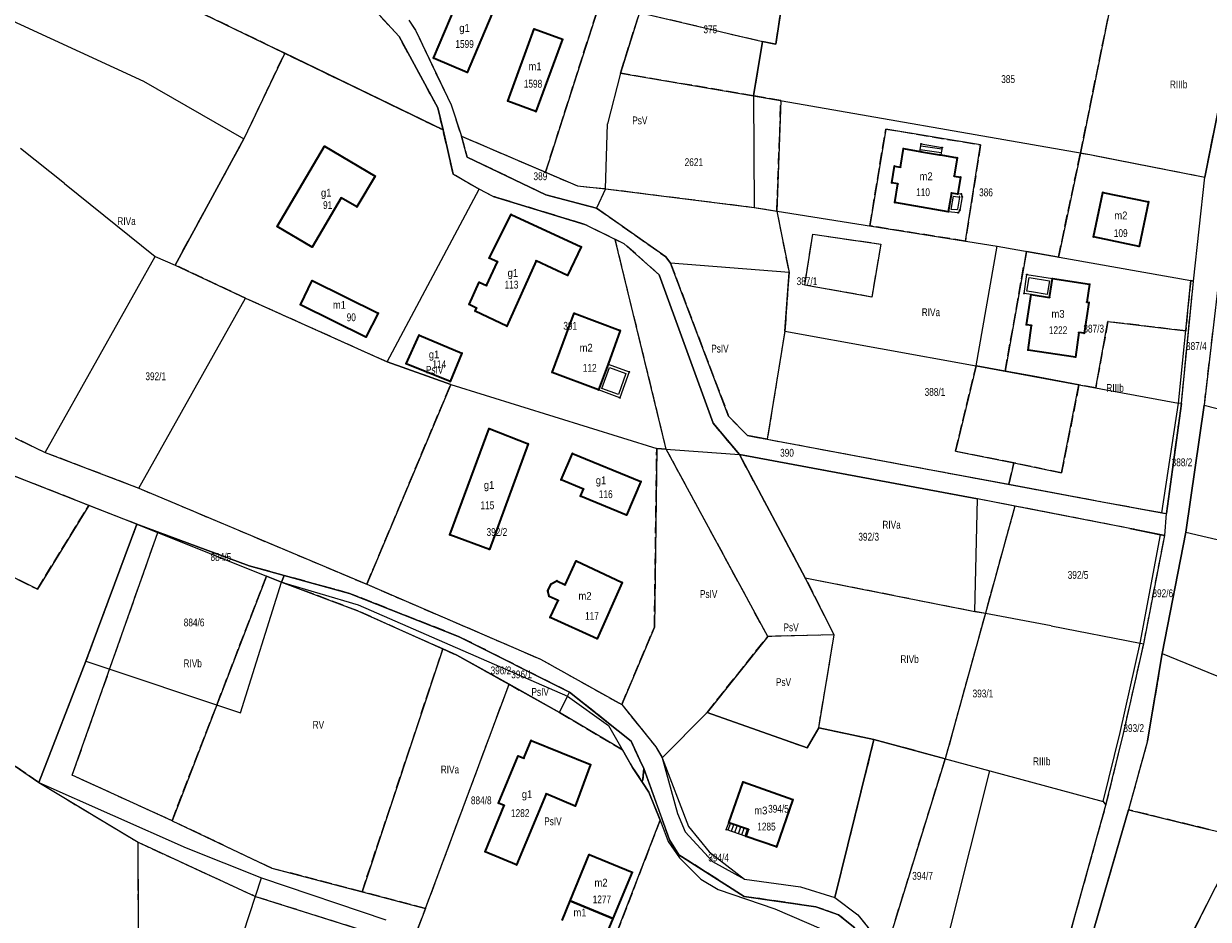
# Model space of a CAD drawing. Header units: metres. Extents: x 7496145 to 7500200, y 5498500 to 5502080.
# Tile 112 of 202: x 7497402 to 7497629, y 5500940 to 5501111. Entities that reach past the tile are written whole.
import ezdxf
from ezdxf.enums import TextEntityAlignment as Align

# ---------------------------------------------------------------- set-up
doc = ezdxf.new("R2010")
doc.units = ezdxf.units.M
doc.header["$MEASUREMENT"] = 0
for name, pattern in [('2.25_0.75', [3, 2.25, -0.75]), ('219-1000', [0]), ('egug-1000', [0])]:
    doc.linetypes.add(name, pattern=pattern)
doc.layers.get('0').update_dxf_attribs({"color": 2, "linetype": 'CONTINUOUS', "lineweight": 5})
for name, color, linetype in [('209-oznaczenie konturu klasyfikacyjnego', 7, 'CONTINUOUS'), ('211-numer działki ewidencyjnej', 7, 'CONTINUOUS'), ('217-kontur klasyfikacyjny', 7, 'CONTINUOUS'), ('218-kontur użytku gruntowego', 7, 'CONTINUOUS'), ('219-działka ewidencyjna', 7, 'CONTINUOUS'), ('312-budynek ewidencyjny', 7, 'CONTINUOUS'), ('312-oznaczenie budynku ewidencyjnego', 7, 'CONTINUOUS'), ('312-oznaczenie budynku ewidencyjnego-Atr117', 7, 'CONTINUOUS'), ('352-schody', 7, 'CONTINUOUS'), ('Punkt budynku', 7, 'CONTINUOUS'), ('taras', 7, 'CONTINUOUS')]:
    doc.layers.add(name, color=color, linetype=linetype)
doc.styles.get("Standard").update_dxf_attribs({"font": 'Working1250', "width": 0.75})

# ---------------------------------------------------------------- blocks, each defined once
blk = doc.blocks.new('PUNKTBUD')
at = {"color": 0}
blk.add_circle((0, 0), 0.09, dxfattribs=at)

msp = doc.modelspace()

# ---------------------------------------------------------------- linework, layer by layer
at = {"layer": '217-kontur klasyfikacyjny', "color": 3, "linetype": '2.25_0.75', "lineweight": 18, "flags": 128}
for points in [[(7497473.67, 5501109.02), (7497448.58, 5501136.37)], [(7497501.74, 5501083.01), (7497516.04, 5501127.68)], [(7497545.87, 5501107.56), (7497547.95, 5501121.13)], [(7497451.75, 5501105.82), (7497436.23, 5501113.33)], [(7497516.09, 5501101.99), (7497519.78, 5501113.65)], [(7497519.78, 5501113.65), (7497543.32, 5501108.08)], [(7497604.29, 5501086.68), (7497609.89, 5501114.09)], [(7497475.55, 5501112.16), (7497476.79, 5501110.27)], [(7497476.79, 5501110.27), (7497483.64, 5501095.93)], [(7497481.08, 5501095.36), (7497473.67, 5501109.02)], [(7497543.32, 5501108.08), (7497541.62, 5501097.66)], [(7497543.32, 5501108.08), (7497545.87, 5501107.56)], [(7497443.94, 5501089.39), (7497451.75, 5501105.82)], [(7497451.75, 5501105.82), (7497482.11, 5501091.12)], [(7497541.62, 5501097.66), (7497516.09, 5501101.99)], [(7497546.86, 5501096.74), (7497541.62, 5501097.66)], [(7497546.09, 5501075.56), (7497546.86, 5501096.74)], [(7497482.11, 5501091.12), (7497481.08, 5501095.36)], [(7497483.64, 5501095.93), (7497485.62, 5501089.93)], [(7497628.12, 5501082.08), (7497631.04, 5501096.45)], [(7497484.05, 5501082.6), (7497482.11, 5501091.12)], [(7497485.62, 5501089.93), (7497501.74, 5501083.01)], [(7497485.62, 5501089.93), (7497486.75, 5501085.91)], [(7497563.92, 5501072.72), (7497566.97, 5501091.28)], [(7497566.97, 5501091.28), (7497585.16, 5501088.25)], [(7497430.72, 5501065.21), (7497443.94, 5501089.39)], [(7497585.16, 5501088.25), (7497582.23, 5501069.79)], [(7497486.75, 5501085.91), (7497501.83, 5501078.69)], [(7497600.08, 5501066.73), (7497604.29, 5501086.68)], [(7497604.29, 5501086.68), (7497606.07, 5501086.37)], [(7497606.07, 5501086.37), (7497607.66, 5501086.06)], [(7497607.66, 5501086.06), (7497628.12, 5501082.08)], [(7497501.74, 5501083.01), (7497507.89, 5501080.37)], [(7497489.01, 5501079.73), (7497484.05, 5501082.6)], [(7497491.74, 5501078.36), (7497489.01, 5501079.73)], [(7497509.28, 5501072.99), (7497491.74, 5501078.36)], [(7497501.83, 5501078.69), (7497511.54, 5501076.13)], [(7497507.89, 5501080.37), (7497513.26, 5501079.84)], [(7497513.26, 5501079.84), (7497541.72, 5501076.26)], [(7497511.54, 5501076.13), (7497524.81, 5501066.8)], [(7497541.72, 5501076.26), (7497546.09, 5501075.56)], [(7497546.09, 5501075.56), (7497548.44, 5501063.75)], [(7497515.12, 5501070.11), (7497509.28, 5501072.99)], [(7497582.23, 5501069.79), (7497563.92, 5501072.72)], [(7497524.89, 5501029.91), (7497515.12, 5501070.11)], [(7497516.85, 5501069.26), (7497515.12, 5501070.11)], [(7497523.54, 5501063.35), (7497516.85, 5501069.26)], [(7497551.46, 5501061.37), (7497552.97, 5501071.11)], [(7497552.97, 5501071.11), (7497566.01, 5501069.22)], [(7497566.01, 5501069.22), (7497564.28, 5501059.06)], [(7497589.87, 5501044.85), (7497593.95, 5501067.82)], [(7497593.95, 5501067.82), (7497600.08, 5501066.73)], [(7497444.24, 5501058.82), (7497430.72, 5501065.21)], [(7497524.81, 5501066.8), (7497525.73, 5501065.54)], [(7497525.73, 5501065.54), (7497536.85, 5501036.19)], [(7497533.9, 5501034.85), (7497523.54, 5501063.35)], [(7497548.44, 5501063.75), (7497548.22, 5501060.77)], [(7497548.22, 5501060.77), (7497547.62, 5501052.5)], [(7497564.28, 5501059.06), (7497551.46, 5501061.37)], [(7497625.43, 5501062.21), (7497624.48, 5501052.58)], [(7497625.01, 5501052.52), (7497625.95, 5501062.12)], [(7497625.95, 5501062.12), (7497625.43, 5501062.21)], [(7497471.39, 5501046.62), (7497444.24, 5501058.82)], [(7497609.57, 5501054.35), (7497607.23, 5501041.64)], [(7497624.48, 5501052.58), (7497609.57, 5501054.35)], [(7497629.99, 5501055.38), (7497627.99, 5501038.35)], [(7497547.62, 5501052.5), (7497544.27, 5501031.8)], [(7497623.65, 5501038.62), (7497625.01, 5501052.52)], [(7497365.99, 5501048.39), (7497405.84, 5501029.28)], [(7497483.57, 5501042.3), (7497471.39, 5501046.62)], [(7497580.35, 5501029.49), (7497584.29, 5501045.88)], [(7497584.29, 5501045.88), (7497589.87, 5501044.85)], [(7497467.48, 5501003.98), (7497483.57, 5501042.3)], [(7497604.02, 5501042.24), (7497600.69, 5501025.33)], [(7497607.23, 5501041.64), (7497604.02, 5501042.24)], [(7497620.82, 5501017.54), (7497623.65, 5501038.62)], [(7497627.99, 5501038.35), (7497624.48, 5501013.96)], [(7497536.85, 5501036.19), (7497540.49, 5501032.5)], [(7497538.91, 5501028.86), (7497533.9, 5501034.85)], [(7497540.49, 5501032.5), (7497544.27, 5501031.8)], [(7497544.27, 5501031.8), (7497570.1, 5501026.97)], [(7497414.18, 5501019.12), (7497386.26, 5501030.11)], [(7497405.84, 5501029.28), (7497423.77, 5501022.42)], [(7497522.63, 5500995.77), (7497523.06, 5501030.04)], [(7497523.06, 5501030.04), (7497524.89, 5501029.91)], [(7497544.34, 5500993.97), (7497524.89, 5501029.91)], [(7497551.55, 5501005.24), (7497538.91, 5501028.86)], [(7497584.59, 5501020.34), (7497538.91, 5501028.86)], [(7497591.52, 5501027.27), (7497580.35, 5501029.49)], [(7497570.1, 5501026.97), (7497590.59, 5501023.15)], [(7497590.59, 5501023.15), (7497591.52, 5501027.27)], [(7497600.69, 5501025.33), (7497591.52, 5501027.27)], [(7497423.77, 5501022.42), (7497467.48, 5501003.98)], [(7497590.59, 5501023.15), (7497599.08, 5501021.57)], [(7497599.08, 5501021.57), (7497608.44, 5501019.82)], [(7497591.73, 5501018.98), (7497584.59, 5501020.34)], [(7497608.44, 5501019.82), (7497620.82, 5501017.54)], [(7497404.32, 5501003.05), (7497414.18, 5501019.12)], [(7497591.73, 5501018.98), (7497586.07, 5500998.43)], [(7497613.79, 5501014.7), (7497591.73, 5501018.98)], [(7497423.38, 5501015.5), (7497413.61, 5500989.21)], [(7497427.41, 5501013.89), (7497423.38, 5501015.5)], [(7497444.93, 5501007.52), (7497423.38, 5501015.5)], [(7497411.01, 5500967.35), (7497427.41, 5501013.89)], [(7497620.45, 5501013.32), (7497613.79, 5501014.7)], [(7497616.43, 5500992.53), (7497620.45, 5501013.32)], [(7497624.48, 5501013.96), (7497619.97, 5500990.74)], [(7497389.85, 5501010.22), (7497404.32, 5501003.05)], [(7497451.66, 5501005.67), (7497444.93, 5501007.52)], [(7497451.16, 5501004.41), (7497451.66, 5501005.67)], [(7497464.19, 5501002.23), (7497451.66, 5501005.67)], [(7497430.14, 5500958.63), (7497448.26, 5501005.57)], [(7497448.26, 5501005.57), (7497451.16, 5501004.41)], [(7497465.74, 5500998.89), (7497451.16, 5501004.41)], [(7497467.48, 5501003.98), (7497500.8, 5500989.62)], [(7497557.11, 5500994.31), (7497551.55, 5501005.24)], [(7497551.55, 5501005.24), (7497584.03, 5500998.79)], [(7497485.21, 5500993.93), (7497464.19, 5501002.23)], [(7497482.06, 5500991.59), (7497465.74, 5500998.89)], [(7497586.07, 5500998.43), (7497578.38, 5500970.5)], [(7497584.03, 5500998.79), (7497586.07, 5500998.43)], [(7497516.36, 5500980.91), (7497522.63, 5500995.77)], [(7497557.11, 5500994.31), (7497544.34, 5500993.97)], [(7497554.12, 5500976.46), (7497557.11, 5500994.31)], [(7497506.36, 5500983.31), (7497485.21, 5500993.93)], [(7497532.73, 5500979.41), (7497544.34, 5500993.97)], [(7497612.55, 5500975.35), (7497616.43, 5500992.53)], [(7497466.57, 5500945.01), (7497482.06, 5500991.59)], [(7497482.06, 5500991.59), (7497484.74, 5500990.39)], [(7497484.74, 5500990.39), (7497494.75, 5500984.8)], [(7497619.97, 5500990.74), (7497617.17, 5500973.96)], [(7497413.61, 5500989.21), (7497404.6, 5500965.97)], [(7497500.8, 5500989.62), (7497516.36, 5500980.91)], [(7497404.6, 5500965.97), (7497375.56, 5500985.97)], [(7497478.75, 5500941.82), (7497494.75, 5500984.8)], [(7497494.75, 5500984.8), (7497504.44, 5500979.4)], [(7497518.15, 5500973.91), (7497506.36, 5500983.31)], [(7497516.36, 5500980.91), (7497522.91, 5500972.82)], [(7497504.44, 5500979.4), (7497516.49, 5500972.24)], [(7497524.13, 5500970.7), (7497532.73, 5500979.41)], [(7497532.73, 5500979.41), (7497551.92, 5500972.62)], [(7497551.92, 5500972.62), (7497554.12, 5500976.46)], [(7497554.12, 5500976.46), (7497564.71, 5500974.22)], [(7497519.81, 5500970.27), (7497518.15, 5500973.91)], [(7497564.71, 5500974.22), (7497557.2, 5500943.94)], [(7497578.38, 5500970.5), (7497564.71, 5500974.22)], [(7497609.19, 5500961.62), (7497612.55, 5500975.35)], [(7497617.17, 5500973.96), (7497613.5, 5500960.72)], [(7497516.49, 5500972.24), (7497518.44, 5500968.86)], [(7497522.91, 5500972.82), (7497524.13, 5500970.7)], [(7497520.6, 5500968.64), (7497519.81, 5500970.27)], [(7497567.96, 5500936.81), (7497578.38, 5500970.5)], [(7497430.14, 5500958.63), (7497411.01, 5500967.35)], [(7497518.44, 5500968.86), (7497520.36, 5500965.96)], [(7497520.6, 5500968.64), (7497520.36, 5500965.96)], [(7497523.96, 5500959.33), (7497520.6, 5500968.64)], [(7497404.6, 5500965.97), (7497423.62, 5500954.51)], [(7497520.36, 5500965.96), (7497521.58, 5500964.12)], [(7497521.58, 5500964.12), (7497523.73, 5500958.74)], [(7497597.78, 5500920.78), (7497609.19, 5500961.62)], [(7497613.5, 5500960.72), (7497601.87, 5500920.62)], [(7497628.92, 5500956.97), (7497613.5, 5500960.72)], [(7497449.25, 5500949.54), (7497430.14, 5500958.63)], [(7497523.73, 5500958.74), (7497512.15, 5500928.75)], [(7497525.54, 5500954.95), (7497523.96, 5500959.33)], [(7497423.62, 5500954.51), (7497446.14, 5500944.13)], [(7497423.84, 5500912.29), (7497423.62, 5500954.51)], [(7497527.32, 5500952.08), (7497525.54, 5500954.95)], [(7497615.36, 5500916.72), (7497635.13, 5500955.46)], [(7497539.84, 5500944.13), (7497527.32, 5500952.08)], [(7497466.57, 5500945.01), (7497449.25, 5500949.54)], [(7497478.75, 5500941.82), (7497466.57, 5500945.01)], [(7497446.14, 5500944.13), (7497465.99, 5500937.87)], [(7497553.56, 5500942.15), (7497539.84, 5500944.13)], [(7497557.91, 5500940.62), (7497553.56, 5500942.15)], [(7497557.2, 5500943.94), (7497561.59, 5500940.6)], [(7497477.25, 5500938), (7497478.75, 5500941.82)], [(7497561.04, 5500938.12), (7497557.91, 5500940.62)], [(7497561.59, 5500940.6), (7497564.72, 5500936.69)]]:
    msp.add_lwpolyline(points, dxfattribs=at)
at = {"layer": '218-kontur użytku gruntowego', "color": 3, "linetype": 'egug-1000', "lineweight": 18, "flags": 128}
for points in [[(7497473.67, 5501109.02), (7497448.58, 5501136.37)], [(7497516.04, 5501127.68), (7497501.74, 5501083.01)], [(7497547.95, 5501121.13), (7497545.87, 5501107.56)], [(7497436.23, 5501113.33), (7497451.75, 5501105.82)], [(7497519.78, 5501113.65), (7497516.09, 5501101.99)], [(7497519.78, 5501113.65), (7497543.32, 5501108.08)], [(7497609.89, 5501114.09), (7497604.29, 5501086.68)], [(7497475.55, 5501112.16), (7497476.79, 5501110.27)], [(7497476.79, 5501110.27), (7497483.64, 5501095.93)], [(7497481.08, 5501095.36), (7497473.67, 5501109.02)], [(7497543.32, 5501108.08), (7497541.62, 5501097.66)], [(7497545.87, 5501107.56), (7497543.32, 5501108.08)], [(7497451.75, 5501105.82), (7497443.94, 5501089.39)], [(7497482.11, 5501091.12), (7497451.75, 5501105.82)], [(7497516.09, 5501101.99), (7497541.62, 5501097.66)], [(7497541.62, 5501097.66), (7497546.86, 5501096.74)], [(7497546.86, 5501096.74), (7497546.09, 5501075.56)], [(7497482.11, 5501091.12), (7497481.08, 5501095.36)], [(7497483.64, 5501095.93), (7497485.62, 5501089.93)], [(7497628.12, 5501082.08), (7497631.04, 5501096.45)], [(7497484.05, 5501082.6), (7497482.11, 5501091.12)], [(7497485.62, 5501089.93), (7497501.74, 5501083.01)], [(7497486.75, 5501085.91), (7497485.62, 5501089.93)], [(7497566.97, 5501091.28), (7497563.92, 5501072.72)], [(7497585.16, 5501088.25), (7497566.97, 5501091.28)], [(7497443.94, 5501089.39), (7497430.72, 5501065.21)], [(7497582.23, 5501069.79), (7497585.16, 5501088.25)], [(7497501.83, 5501078.69), (7497486.75, 5501085.91)], [(7497604.29, 5501086.68), (7497600.08, 5501066.73)], [(7497604.29, 5501086.68), (7497606.07, 5501086.37)], [(7497606.07, 5501086.37), (7497607.66, 5501086.06)], [(7497607.66, 5501086.06), (7497628.12, 5501082.08)], [(7497501.74, 5501083.01), (7497507.89, 5501080.37)], [(7497489.01, 5501079.73), (7497484.05, 5501082.6)], [(7497625.95, 5501062.12), (7497628.12, 5501082.08)], [(7497491.74, 5501078.36), (7497489.01, 5501079.73)], [(7497509.28, 5501072.99), (7497491.74, 5501078.36)], [(7497511.54, 5501076.13), (7497501.83, 5501078.69)], [(7497507.89, 5501080.37), (7497513.26, 5501079.84)], [(7497513.26, 5501079.84), (7497541.72, 5501076.26)], [(7497524.81, 5501066.8), (7497511.54, 5501076.13)], [(7497541.72, 5501076.26), (7497546.09, 5501075.56)], [(7497546.09, 5501075.56), (7497548.44, 5501063.75)], [(7497515.12, 5501070.11), (7497509.28, 5501072.99)], [(7497563.92, 5501072.72), (7497582.23, 5501069.79)], [(7497524.89, 5501029.91), (7497515.12, 5501070.11)], [(7497516.85, 5501069.26), (7497515.12, 5501070.11)], [(7497523.54, 5501063.35), (7497516.85, 5501069.26)], [(7497551.46, 5501061.37), (7497552.97, 5501071.11)], [(7497552.97, 5501071.11), (7497566.01, 5501069.22)], [(7497566.01, 5501069.22), (7497564.28, 5501059.06)], [(7497593.95, 5501067.82), (7497589.87, 5501044.85)], [(7497600.08, 5501066.73), (7497593.95, 5501067.82)], [(7497430.72, 5501065.21), (7497444.24, 5501058.82)], [(7497525.73, 5501065.54), (7497524.81, 5501066.8)], [(7497536.85, 5501036.19), (7497525.73, 5501065.54)], [(7497533.9, 5501034.85), (7497523.54, 5501063.35)], [(7497548.44, 5501063.75), (7497548.22, 5501060.77)], [(7497548.22, 5501060.77), (7497547.62, 5501052.5)], [(7497564.28, 5501059.06), (7497551.46, 5501061.37)], [(7497624.48, 5501052.58), (7497625.43, 5501062.21)], [(7497625.01, 5501052.52), (7497625.95, 5501062.12)], [(7497625.43, 5501062.21), (7497625.95, 5501062.12)], [(7497444.24, 5501058.82), (7497471.39, 5501046.62)], [(7497607.23, 5501041.64), (7497609.57, 5501054.35)], [(7497609.57, 5501054.35), (7497624.48, 5501052.58)], [(7497629.99, 5501055.38), (7497627.99, 5501038.35)], [(7497547.62, 5501052.5), (7497544.27, 5501031.8)], [(7497623.65, 5501038.62), (7497625.01, 5501052.52)], [(7497365.99, 5501048.39), (7497405.84, 5501029.28)], [(7497471.39, 5501046.62), (7497483.57, 5501042.3)], [(7497584.29, 5501045.88), (7497580.35, 5501029.49)], [(7497589.87, 5501044.85), (7497584.29, 5501045.88)], [(7497595.26, 5501043.86), (7497589.87, 5501044.85)], [(7497483.57, 5501042.3), (7497467.48, 5501003.98)], [(7497604.02, 5501042.24), (7497595.26, 5501043.86)], [(7497600.69, 5501025.33), (7497604.02, 5501042.24)], [(7497604.02, 5501042.24), (7497607.23, 5501041.64)], [(7497620.82, 5501017.54), (7497623.65, 5501038.62)], [(7497627.99, 5501038.35), (7497624.48, 5501013.96)], [(7497540.49, 5501032.5), (7497536.85, 5501036.19)], [(7497538.91, 5501028.86), (7497533.9, 5501034.85)], [(7497544.27, 5501031.8), (7497540.49, 5501032.5)], [(7497544.27, 5501031.8), (7497570.1, 5501026.97)], [(7497414.18, 5501019.12), (7497386.26, 5501030.11)], [(7497405.84, 5501029.28), (7497423.77, 5501022.42)], [(7497523.06, 5501030.04), (7497522.63, 5500995.77)], [(7497524.89, 5501029.91), (7497523.06, 5501030.04)], [(7497544.34, 5500993.97), (7497524.89, 5501029.91)], [(7497551.55, 5501005.24), (7497538.91, 5501028.86)], [(7497584.59, 5501020.34), (7497538.91, 5501028.86)], [(7497580.35, 5501029.49), (7497591.52, 5501027.27)], [(7497570.1, 5501026.97), (7497590.59, 5501023.15)], [(7497591.52, 5501027.27), (7497590.59, 5501023.15)], [(7497591.52, 5501027.27), (7497600.69, 5501025.33)], [(7497423.77, 5501022.42), (7497467.48, 5501003.98)], [(7497590.59, 5501023.15), (7497599.08, 5501021.57)], [(7497599.08, 5501021.57), (7497608.44, 5501019.82)], [(7497591.73, 5501018.98), (7497584.59, 5501020.34)], [(7497608.44, 5501019.82), (7497620.82, 5501017.54)], [(7497414.18, 5501019.12), (7497404.32, 5501003.05)], [(7497420.89, 5501016.48), (7497414.18, 5501019.12)], [(7497591.73, 5501018.98), (7497586.07, 5500998.43)], [(7497613.79, 5501014.7), (7497591.73, 5501018.98)], [(7497423.38, 5501015.5), (7497413.61, 5500989.21)], [(7497422.61, 5501015.8), (7497420.89, 5501016.48)], [(7497423.38, 5501015.5), (7497422.61, 5501015.8)], [(7497427.41, 5501013.89), (7497423.38, 5501015.5)], [(7497444.93, 5501007.52), (7497423.38, 5501015.5)], [(7497411.01, 5500967.35), (7497427.41, 5501013.89)], [(7497620.45, 5501013.32), (7497613.79, 5501014.7)], [(7497616.43, 5500992.53), (7497620.45, 5501013.32)], [(7497624.48, 5501013.96), (7497619.97, 5500990.74)], [(7497404.32, 5501003.05), (7497389.85, 5501010.22)], [(7497451.66, 5501005.67), (7497444.93, 5501007.52)], [(7497451.66, 5501005.67), (7497451.16, 5501004.41)], [(7497464.19, 5501002.23), (7497451.66, 5501005.67)], [(7497448.26, 5501005.57), (7497430.14, 5500958.63)], [(7497451.16, 5501004.41), (7497448.26, 5501005.57)], [(7497451.16, 5501004.41), (7497465.74, 5500998.89)], [(7497467.48, 5501003.98), (7497500.8, 5500989.62)], [(7497557.11, 5500994.31), (7497551.55, 5501005.24)], [(7497551.55, 5501005.24), (7497584.03, 5500998.79)], [(7497485.21, 5500993.93), (7497464.19, 5501002.23)], [(7497465.74, 5500998.89), (7497482.06, 5500991.59)], [(7497586.07, 5500998.43), (7497578.38, 5500970.5)], [(7497584.03, 5500998.79), (7497586.07, 5500998.43)], [(7497522.63, 5500995.77), (7497516.36, 5500980.91)], [(7497557.11, 5500994.31), (7497544.34, 5500993.97)], [(7497554.12, 5500976.46), (7497557.11, 5500994.31)], [(7497506.36, 5500983.31), (7497485.21, 5500993.93)], [(7497544.34, 5500993.97), (7497532.73, 5500979.41)], [(7497612.55, 5500975.35), (7497616.43, 5500992.53)], [(7497482.06, 5500991.59), (7497466.57, 5500945.01)], [(7497484.74, 5500990.39), (7497482.06, 5500991.59)], [(7497494.75, 5500984.8), (7497484.74, 5500990.39)], [(7497619.97, 5500990.74), (7497617.17, 5500973.96)], [(7497413.61, 5500989.21), (7497404.6, 5500965.97)], [(7497500.8, 5500989.62), (7497516.36, 5500980.91)], [(7497375.56, 5500985.97), (7497404.6, 5500965.97)], [(7497478.75, 5500941.82), (7497494.75, 5500984.8)], [(7497504.44, 5500979.4), (7497494.75, 5500984.8)], [(7497518.15, 5500973.91), (7497506.36, 5500983.31)], [(7497516.36, 5500980.91), (7497522.91, 5500972.82)], [(7497516.49, 5500972.24), (7497504.44, 5500979.4)], [(7497532.73, 5500979.41), (7497524.13, 5500970.7)], [(7497551.92, 5500972.62), (7497532.73, 5500979.41)], [(7497554.12, 5500976.46), (7497551.92, 5500972.62)], [(7497564.71, 5500974.22), (7497554.12, 5500976.46)], [(7497519.81, 5500970.27), (7497518.15, 5500973.91)], [(7497564.71, 5500974.22), (7497557.2, 5500943.94)], [(7497578.38, 5500970.5), (7497564.71, 5500974.22)], [(7497609.19, 5500961.62), (7497612.55, 5500975.35)], [(7497617.17, 5500973.96), (7497613.5, 5500960.72)], [(7497518.44, 5500968.86), (7497516.49, 5500972.24)], [(7497522.91, 5500972.82), (7497524.13, 5500970.7)], [(7497520.6, 5500968.64), (7497519.81, 5500970.27)], [(7497524.13, 5500970.7), (7497529.14, 5500957.53)], [(7497578.38, 5500970.5), (7497567.96, 5500936.81)], [(7497430.14, 5500958.63), (7497411.01, 5500967.35)], [(7497520.36, 5500965.96), (7497518.44, 5500968.86)], [(7497520.36, 5500965.96), (7497520.6, 5500968.64)], [(7497523.96, 5500959.33), (7497520.6, 5500968.64)], [(7497404.6, 5500965.97), (7497423.62, 5500954.51)], [(7497521.58, 5500964.12), (7497520.36, 5500965.96)], [(7497523.73, 5500958.74), (7497521.58, 5500964.12)], [(7497597.78, 5500920.78), (7497609.19, 5500961.62)], [(7497613.5, 5500960.72), (7497601.87, 5500920.62)], [(7497613.5, 5500960.72), (7497628.92, 5500956.97)], [(7497430.14, 5500958.63), (7497449.25, 5500949.54)], [(7497512.15, 5500928.75), (7497523.73, 5500958.74)], [(7497525.54, 5500954.95), (7497523.96, 5500959.33)], [(7497529.14, 5500957.53), (7497533.12, 5500952.7)], [(7497423.62, 5500954.51), (7497446.14, 5500944.13)], [(7497423.84, 5500912.29), (7497423.62, 5500954.51)], [(7497527.32, 5500952.08), (7497525.54, 5500954.95)], [(7497615.36, 5500916.72), (7497635.13, 5500955.46)], [(7497539.84, 5500944.13), (7497527.32, 5500952.08)], [(7497533.12, 5500952.7), (7497539.92, 5500947.41)], [(7497449.25, 5500949.54), (7497466.57, 5500945.01)], [(7497539.92, 5500947.41), (7497550.63, 5500945.98)], [(7497466.57, 5500945.01), (7497478.75, 5500941.82)], [(7497550.63, 5500945.98), (7497557.2, 5500943.94)], [(7497446.14, 5500944.13), (7497465.99, 5500937.87)], [(7497553.56, 5500942.15), (7497539.84, 5500944.13)], [(7497557.91, 5500940.62), (7497553.56, 5500942.15)], [(7497557.2, 5500943.94), (7497561.59, 5500940.6)], [(7497478.75, 5500941.82), (7497477.25, 5500938)], [(7497561.04, 5500938.12), (7497557.91, 5500940.62)], [(7497561.59, 5500940.6), (7497564.72, 5500936.69)]]:
    msp.add_lwpolyline(points, dxfattribs=at)
at = {"layer": '219-działka ewidencyjna', "color": 3, "linetype": '219-1000', "lineweight": 18, "flags": 128}
for points in [[(7497448.58, 5501136.37), (7497473.67, 5501109.02)], [(7497516.09, 5501101.99), (7497523.25, 5501124.63)], [(7497383.14, 5501119.63), (7497424.7, 5501100.49)], [(7497545.87, 5501107.56), (7497547.95, 5501121.13)], [(7497436.23, 5501113.33), (7497482.11, 5501091.12)], [(7497475.55, 5501112.16), (7497476.79, 5501110.27)], [(7497476.79, 5501110.27), (7497483.64, 5501095.93)], [(7497473.67, 5501109.02), (7497481.08, 5501095.36)], [(7497541.62, 5501097.66), (7497543.32, 5501108.08)], [(7497543.32, 5501108.08), (7497545.87, 5501107.56)], [(7497516.09, 5501101.99), (7497513.66, 5501092.29)], [(7497516.09, 5501101.99), (7497541.62, 5501097.66)], [(7497424.7, 5501100.49), (7497443.94, 5501089.39)], [(7497541.62, 5501097.66), (7497606.07, 5501086.37)], [(7497541.62, 5501097.66), (7497541.72, 5501076.26)], [(7497481.08, 5501095.36), (7497482.11, 5501091.12)], [(7497483.64, 5501095.93), (7497485.62, 5501089.93)], [(7497631.04, 5501096.45), (7497628.12, 5501082.08)], [(7497631.04, 5501096.45), (7497628.12, 5501082.08)], [(7497513.26, 5501079.84), (7497513.66, 5501092.29)], [(7497482.11, 5501091.12), (7497484.05, 5501082.6)], [(7497485.62, 5501089.93), (7497507.89, 5501080.37)], [(7497486.75, 5501085.91), (7497485.62, 5501089.93)], [(7497409.5, 5501080.84), (7497401.12, 5501087.56)], [(7497430.72, 5501065.21), (7497443.94, 5501089.39)], [(7497486.75, 5501085.91), (7497501.83, 5501078.69)], [(7497606.07, 5501086.37), (7497628.12, 5501082.08)], [(7497409.5, 5501080.84), (7497426.92, 5501066.82)], [(7497484.05, 5501082.6), (7497489.01, 5501079.73)], [(7497625.95, 5501062.12), (7497628.12, 5501082.08)], [(7497625.95, 5501062.12), (7497628.12, 5501082.08)], [(7497471.39, 5501046.62), (7497489.01, 5501079.73)], [(7497491.74, 5501078.36), (7497489.01, 5501079.73)], [(7497491.74, 5501078.36), (7497509.28, 5501072.99)], [(7497501.83, 5501078.69), (7497511.54, 5501076.13)], [(7497507.89, 5501080.37), (7497513.26, 5501079.84)], [(7497513.26, 5501079.84), (7497511.54, 5501076.13)], [(7497513.26, 5501079.84), (7497541.72, 5501076.26)], [(7497524.81, 5501066.8), (7497511.54, 5501076.13)], [(7497541.72, 5501076.26), (7497588.33, 5501068.82)], [(7497516.85, 5501069.26), (7497509.28, 5501072.99)], [(7497516.85, 5501069.26), (7497523.54, 5501063.35)], [(7497584.29, 5501045.88), (7497588.33, 5501068.82)], [(7497588.33, 5501068.82), (7497625.43, 5501062.21)], [(7497405.84, 5501029.28), (7497426.92, 5501066.82)], [(7497426.92, 5501066.82), (7497430.72, 5501065.21)], [(7497430.72, 5501065.21), (7497444.24, 5501058.82)], [(7497524.81, 5501066.8), (7497525.73, 5501065.54)], [(7497548.44, 5501063.75), (7497525.73, 5501065.54)], [(7497536.85, 5501036.19), (7497525.73, 5501065.54)], [(7497523.54, 5501063.35), (7497533.9, 5501034.85)], [(7497547.62, 5501052.5), (7497548.44, 5501063.75)], [(7497630.96, 5501063.66), (7497627.99, 5501038.35)], [(7497630.96, 5501063.66), (7497627.99, 5501038.35)], [(7497623.1, 5501038.7), (7497625.43, 5501062.21)], [(7497623.65, 5501038.62), (7497625.95, 5501062.12)], [(7497623.65, 5501038.62), (7497625.95, 5501062.12)], [(7497625.95, 5501062.12), (7497625.43, 5501062.21)], [(7497423.77, 5501022.42), (7497444.24, 5501058.82)], [(7497444.24, 5501058.82), (7497471.39, 5501046.62)], [(7497547.62, 5501052.5), (7497584.29, 5501045.88)], [(7497365.99, 5501048.39), (7497405.84, 5501029.28)], [(7497483.57, 5501042.3), (7497471.39, 5501046.62)], [(7497584.29, 5501045.88), (7497623.1, 5501038.7)], [(7497483.57, 5501042.3), (7497523.06, 5501030.04)], [(7497619.9, 5501017.7), (7497623.1, 5501038.7)], [(7497623.65, 5501038.62), (7497620.82, 5501017.54)], [(7497623.65, 5501038.62), (7497620.82, 5501017.54)], [(7497623.65, 5501038.62), (7497623.1, 5501038.7)], [(7497624.48, 5501013.96), (7497627.99, 5501038.35)], [(7497624.48, 5501013.96), (7497627.99, 5501038.35)], [(7497627.99, 5501038.35), (7497661.66, 5501029.68)], [(7497536.85, 5501036.19), (7497540.49, 5501032.5)], [(7497533.9, 5501034.85), (7497538.91, 5501028.86)], [(7497540.49, 5501032.5), (7497608.44, 5501019.82)], [(7497386.26, 5501030.11), (7497422.61, 5501015.8)], [(7497405.84, 5501029.28), (7497423.77, 5501022.42)], [(7497523.06, 5501030.04), (7497538.91, 5501028.86)], [(7497538.91, 5501028.86), (7497584.59, 5501020.34)], [(7497538.91, 5501028.86), (7497551.55, 5501005.24)], [(7497423.77, 5501022.42), (7497467.48, 5501003.98)], [(7497584.03, 5500998.79), (7497584.59, 5501020.34)], [(7497613.79, 5501014.7), (7497584.59, 5501020.34)], [(7497608.44, 5501019.82), (7497619.9, 5501017.7)], [(7497619.9, 5501017.7), (7497620.82, 5501017.54)], [(7497620.45, 5501013.32), (7497620.82, 5501017.54)], [(7497413.61, 5500989.21), (7497423.38, 5501015.5)], [(7497422.61, 5501015.8), (7497423.38, 5501015.5)], [(7497423.38, 5501015.5), (7497451.16, 5501004.41)], [(7497423.38, 5501015.5), (7497444.93, 5501007.52)], [(7497613.79, 5501014.7), (7497619.67, 5501013.48)], [(7497615.74, 5500992.67), (7497619.67, 5501013.48)], [(7497616.43, 5500992.53), (7497620.45, 5501013.32)], [(7497616.43, 5500992.53), (7497620.45, 5501013.32)], [(7497619.67, 5501013.48), (7497620.45, 5501013.32)], [(7497619.97, 5500990.74), (7497624.48, 5501013.96)], [(7497619.97, 5500990.74), (7497624.48, 5501013.96)], [(7497624.48, 5501013.96), (7497654.24, 5501007.02)], [(7497444.93, 5501007.52), (7497451.66, 5501005.67)], [(7497451.16, 5501004.41), (7497451.66, 5501005.67)], [(7497451.66, 5501005.67), (7497464.19, 5501002.23)], [(7497443.25, 5500979.32), (7497451.16, 5501004.41)], [(7497451.16, 5501004.41), (7497465.85, 5501000.03)], [(7497451.16, 5501004.41), (7497465.74, 5500998.89)], [(7497467.48, 5501003.98), (7497500.8, 5500989.62)], [(7497557.11, 5500994.31), (7497551.55, 5501005.24)], [(7497551.55, 5501005.24), (7497584.03, 5500998.79)], [(7497464.19, 5501002.23), (7497485.21, 5500993.93)], [(7497465.74, 5500998.89), (7497484.74, 5500990.39)], [(7497465.85, 5501000.03), (7497505.98, 5500982.54)], [(7497598.66, 5500996.03), (7497584.03, 5500998.79)], [(7497554.12, 5500976.46), (7497557.11, 5500994.31)], [(7497598.66, 5500996.03), (7497615.74, 5500992.67)], [(7497485.21, 5500993.93), (7497506.36, 5500983.31)], [(7497611.91, 5500975.58), (7497615.74, 5500992.67)], [(7497612.55, 5500975.35), (7497616.43, 5500992.53)], [(7497612.55, 5500975.35), (7497616.43, 5500992.53)], [(7497615.74, 5500992.67), (7497616.43, 5500992.53)], [(7497369.71, 5500990), (7497404.6, 5500965.97)], [(7497484.74, 5500990.39), (7497504.44, 5500979.4)], [(7497617.17, 5500973.96), (7497619.97, 5500990.74)], [(7497617.17, 5500973.96), (7497619.97, 5500990.74)], [(7497619.97, 5500990.74), (7497645.17, 5500980.4)], [(7497404.6, 5500965.97), (7497413.61, 5500989.21)], [(7497413.61, 5500989.21), (7497443.25, 5500979.32)], [(7497500.8, 5500989.62), (7497516.36, 5500980.91)], [(7497505.98, 5500982.54), (7497506.36, 5500983.31)], [(7497506.36, 5500983.31), (7497518.15, 5500973.91)], [(7497504.44, 5500979.4), (7497505.98, 5500982.54)], [(7497505.98, 5500982.54), (7497513.79, 5500976.92)], [(7497516.36, 5500980.91), (7497522.91, 5500972.82)], [(7497524.13, 5500970.7), (7497532.73, 5500979.41)], [(7497532.73, 5500979.41), (7497551.92, 5500972.62)], [(7497513.79, 5500976.92), (7497518.44, 5500968.86)], [(7497551.92, 5500972.62), (7497554.12, 5500976.46)], [(7497554.12, 5500976.46), (7497564.71, 5500974.22)], [(7497518.15, 5500973.91), (7497519.81, 5500970.27)], [(7497557.2, 5500943.94), (7497564.71, 5500974.22)], [(7497564.71, 5500974.22), (7497586.9, 5500968.18)], [(7497608.63, 5500962.31), (7497611.91, 5500975.58)], [(7497609.19, 5500961.62), (7497612.55, 5500975.35)], [(7497609.19, 5500961.62), (7497612.55, 5500975.35)], [(7497617.17, 5500973.96), (7497613.5, 5500960.72)], [(7497617.17, 5500973.96), (7497613.5, 5500960.72)], [(7497522.91, 5500972.82), (7497524.13, 5500970.7)], [(7497519.81, 5500970.27), (7497520.6, 5500968.64)], [(7497524.13, 5500970.7), (7497527.06, 5500960.04)], [(7497524.13, 5500970.7), (7497529.14, 5500957.53)], [(7497518.44, 5500968.86), (7497521.58, 5500964.12)], [(7497520.6, 5500968.64), (7497525.54, 5500954.95)], [(7497575.7, 5500923.41), (7497586.9, 5500968.18)], [(7497586.9, 5500968.18), (7497608.63, 5500962.31)], [(7497404.6, 5500965.97), (7497432.84, 5500953.47)], [(7497521.58, 5500964.12), (7497523.73, 5500958.74)], [(7497594.8, 5500910.09), (7497609.19, 5500961.62)], [(7497594.8, 5500910.09), (7497609.19, 5500961.62)], [(7497601.87, 5500920.62), (7497613.5, 5500960.72)], [(7497601.87, 5500920.62), (7497613.5, 5500960.72)], [(7497608.63, 5500962.31), (7497609.19, 5500961.62)], [(7497613.5, 5500960.72), (7497635.13, 5500955.46)], [(7497523.73, 5500958.74), (7497525.25, 5500954.68)], [(7497527.06, 5500960.04), (7497528.54, 5500956.53)], [(7497528.54, 5500956.53), (7497533.74, 5500950.8)], [(7497529.14, 5500957.53), (7497533.12, 5500952.7)], [(7497432.84, 5500953.47), (7497447.32, 5500947.72)], [(7497525.25, 5500954.68), (7497527.42, 5500951.51)], [(7497525.54, 5500954.95), (7497527.32, 5500952.08)], [(7497615.36, 5500916.72), (7497635.13, 5500955.46)], [(7497527.32, 5500952.08), (7497539.84, 5500944.13)], [(7497527.42, 5500951.51), (7497531.51, 5500947.45)], [(7497533.12, 5500952.7), (7497539.92, 5500947.41)], [(7497533.74, 5500950.8), (7497539.92, 5500947.41)], [(7497434.76, 5500909.41), (7497447.32, 5500947.72)], [(7497447.32, 5500947.72), (7497471.11, 5500939.65)], [(7497531.51, 5500947.45), (7497534.87, 5500945.47)], [(7497539.92, 5500947.41), (7497550.63, 5500945.98)], [(7497534.87, 5500945.47), (7497545.71, 5500941.77)], [(7497550.63, 5500945.98), (7497557.2, 5500943.94)], [(7497539.84, 5500944.13), (7497553.56, 5500942.15)], [(7497553.56, 5500942.15), (7497557.91, 5500940.62)], [(7497557.2, 5500943.94), (7497561.59, 5500940.6)], [(7497545.71, 5500941.77), (7497557.82, 5500936.47)], [(7497557.91, 5500940.62), (7497561.04, 5500938.12)], [(7497561.59, 5500940.6), (7497564.72, 5500936.69)]]:
    msp.add_lwpolyline(points, dxfattribs=at)
at = {"layer": '312-budynek ewidencyjny', "color": 7, "linetype": 'Continuous', "lineweight": 35, "flags": 128}
for points in [[(7497480.26, 5501104.85), (7497485.69, 5501117.72)], [(7497492.17, 5501114.99), (7497486.74, 5501102.12)], [(7497494.49, 5501096.63), (7497499.57, 5501110.48)], [(7497499.57, 5501110.48), (7497504.98, 5501108.5)], [(7497504.98, 5501108.5), (7497499.89, 5501094.64)], [(7497486.74, 5501102.12), (7497480.26, 5501104.85)], [(7497499.89, 5501094.64), (7497494.49, 5501096.63)], [(7497450.29, 5501072.6), (7497459.37, 5501087.99)], [(7497459.37, 5501087.99), (7497469.11, 5501082.25)], [(7497569.79, 5501083.97), (7497570.36, 5501087.52)], [(7497570.36, 5501087.52), (7497573.52, 5501086.99)], [(7497573.52, 5501086.99), (7497573.81, 5501086.94)], [(7497573.81, 5501086.94), (7497577.26, 5501086.36)], [(7497577.26, 5501086.36), (7497577.56, 5501086.31)], [(7497577.56, 5501086.31), (7497580.69, 5501085.79)], [(7497580.69, 5501085.79), (7497580.11, 5501082.25)], [(7497568.11, 5501080.95), (7497568.62, 5501084.17)], [(7497568.62, 5501084.17), (7497569.79, 5501083.97)], [(7497469.11, 5501082.25), (7497465.55, 5501076.35)], [(7497569.27, 5501080.78), (7497568.11, 5501080.95)], [(7497568.69, 5501077.18), (7497569.27, 5501080.78)], [(7497580.11, 5501082.25), (7497581.3, 5501082.07)], [(7497581.3, 5501082.07), (7497580.77, 5501078.95)], [(7497579.56, 5501079), (7497578.95, 5501075.41)], [(7497580.75, 5501078.8), (7497579.56, 5501079)], [(7497580.77, 5501078.95), (7497580.75, 5501078.8)], [(7497606.77, 5501070.6), (7497608.58, 5501079.14)], [(7497608.58, 5501079.14), (7497617.32, 5501077.35)], [(7497462.58, 5501078.09), (7497457, 5501068.64)], [(7497465.55, 5501076.35), (7497462.58, 5501078.09)], [(7497578.95, 5501075.41), (7497568.69, 5501077.18)], [(7497617.32, 5501077.35), (7497615.53, 5501068.77)], [(7497490.93, 5501066.53), (7497495.15, 5501074.91)], [(7497495.15, 5501074.91), (7497508.57, 5501068.71)], [(7497457, 5501068.64), (7497450.29, 5501072.6)], [(7497615.53, 5501068.77), (7497606.77, 5501070.6)], [(7497508.57, 5501068.71), (7497505.99, 5501063.2)], [(7497490.43, 5501061.26), (7497492.52, 5501065.8)], [(7497492.52, 5501065.8), (7497490.93, 5501066.53)], [(7497499.98, 5501066.02), (7497494.31, 5501053.45)], [(7497505.99, 5501063.2), (7497499.98, 5501066.02)], [(7497598.36, 5501059), (7497598.92, 5501062.62)], [(7497598.92, 5501062.62), (7497606.06, 5501061.52)], [(7497454.8, 5501057.6), (7497457.01, 5501062.24)], [(7497457.01, 5501062.24), (7497469.66, 5501056)], [(7497487.09, 5501057.65), (7497489.05, 5501061.9)], [(7497489.05, 5501061.9), (7497490.43, 5501061.26)], [(7497606.06, 5501061.52), (7497605.53, 5501058.08)], [(7497593.93, 5501053.74), (7497594.82, 5501059.55)], [(7497594.82, 5501059.55), (7497598.36, 5501059)], [(7497605.9, 5501058.03), (7497605.03, 5501052.12)], [(7497605.53, 5501058.08), (7497605.9, 5501058.03)], [(7497467.32, 5501051.38), (7497454.8, 5501057.6)], [(7497469.66, 5501056), (7497467.32, 5501051.38)], [(7497488.54, 5501056.96), (7497487.09, 5501057.65)], [(7497488.24, 5501056.33), (7497488.54, 5501056.96)], [(7497494.31, 5501053.45), (7497488.24, 5501056.33)], [(7497502.99, 5501044.59), (7497507.26, 5501055.95)], [(7497507.26, 5501055.95), (7497516.08, 5501052.67)], [(7497594.94, 5501053.59), (7497593.93, 5501053.74)], [(7497594.25, 5501048.89), (7497594.94, 5501053.59)], [(7497475.06, 5501046.26), (7497477.5, 5501051.77)], [(7497477.5, 5501051.77), (7497485.7, 5501048.33)], [(7497516.08, 5501052.67), (7497513.73, 5501046.21)], [(7497604.02, 5501052.27), (7497603.33, 5501047.56)], [(7497605.03, 5501052.12), (7497604.02, 5501052.27)], [(7497603.33, 5501047.56), (7497594.25, 5501048.89)], [(7497485.7, 5501048.33), (7497483.46, 5501042.84)], [(7497483.46, 5501042.84), (7497475.06, 5501046.26)], [(7497511.92, 5501041.25), (7497502.99, 5501044.59)], [(7497513.73, 5501046.21), (7497511.92, 5501041.25)], [(7497483.42, 5501013.45), (7497490.93, 5501033.86)], [(7497490.93, 5501033.86), (7497498.44, 5501030.94)], [(7497498.44, 5501030.94), (7497490.99, 5501010.67)], [(7497504.76, 5501023.99), (7497506.89, 5501029.08)], [(7497506.89, 5501029.08), (7497520.01, 5501023.71)], [(7497509.04, 5501022.23), (7497504.76, 5501023.99)], [(7497508.48, 5501020.86), (7497509.04, 5501022.23)], [(7497520.01, 5501023.71), (7497517.25, 5501017.25)], [(7497517.25, 5501017.25), (7497508.48, 5501020.86)], [(7497490.99, 5501010.67), (7497483.42, 5501013.45)], [(7497505.54, 5501003.89), (7497507.65, 5501008.47)], [(7497507.65, 5501008.47), (7497516.47, 5501004.33)], [(7497502.17, 5501002.72), (7497502.83, 5501004.06)], [(7497502.83, 5501004.06), (7497503.89, 5501004.65)], [(7497503.89, 5501004.65), (7497505.54, 5501003.89)], [(7497516.47, 5501004.33), (7497511.64, 5500993.52)], [(7497502.44, 5501001.66), (7497502.17, 5501002.72)], [(7497504.15, 5501000.87), (7497502.44, 5501001.66)], [(7497502.65, 5500997.6), (7497504.15, 5501000.87)], [(7497511.64, 5500993.52), (7497502.65, 5500997.6)], [(7497497.57, 5500970.63), (7497498.98, 5500974.05)], [(7497498.98, 5500974.05), (7497510.36, 5500969.41)], [(7497492.75, 5500961.99), (7497496.5, 5500971.07)], [(7497496.5, 5500971.07), (7497497.57, 5500970.63)], [(7497510.36, 5500969.41), (7497507.44, 5500961.46)], [(7497536.86, 5500958.25), (7497539.62, 5500966.09)], [(7497539.62, 5500966.09), (7497549.18, 5500962.71)], [(7497501.84, 5500963.81), (7497496.18, 5500950.16)], [(7497507.44, 5500961.46), (7497501.84, 5500963.81)], [(7497549.18, 5500962.71), (7497546.04, 5500953.61)], [(7497490.18, 5500952.67), (7497493.83, 5500961.54)], [(7497493.83, 5500961.54), (7497492.75, 5500961.99)], [(7497540.64, 5500956.94), (7497536.86, 5500958.25)], [(7497540.19, 5500955.64), (7497540.64, 5500956.94)], [(7497546.04, 5500953.61), (7497540.19, 5500955.64)], [(7497496.18, 5500950.16), (7497490.18, 5500952.67)], [(7497506.45, 5500943.27), (7497510.12, 5500952.14)], [(7497510.12, 5500952.14), (7497518.33, 5500948.75)], [(7497518.33, 5500948.75), (7497514.66, 5500939.88)], [(7497504.91, 5500939.53), (7497506.45, 5500943.27)], [(7497506.45, 5500943.27), (7497514.66, 5500939.88)], [(7497514.66, 5500939.88), (7497506.45, 5500943.27)], [(7497514.66, 5500939.88), (7497513.13, 5500936.18)]]:
    msp.add_lwpolyline(points, dxfattribs=at)
at = {"layer": '352-schody', "color": 7, "linetype": 'Continuous', "lineweight": 18, "flags": 128}
for points in [[(7497573.74, 5501088.43), (7497577.76, 5501087.73), (7497577.56, 5501086.31), (7497577.26, 5501086.36), (7497573.81, 5501086.94), (7497573.52, 5501086.99)], [(7497573.74, 5501088.43), (7497577.76, 5501087.73), (7497577.56, 5501086.31), (7497577.26, 5501086.36), (7497573.81, 5501086.94), (7497573.52, 5501086.99)], [(7497536.41, 5500956.95), (7497536.86, 5500958.25), (7497540.64, 5500956.94), (7497540.19, 5500955.64)], [(7497536.41, 5500956.95), (7497536.86, 5500958.25), (7497540.64, 5500956.94), (7497540.19, 5500955.64)]]:
    msp.add_lwpolyline(points, close=True, dxfattribs=at)
for points in [[(7497573.58, 5501087.39), (7497577.62, 5501086.77)], [(7497573.69, 5501088.08), (7497577.72, 5501087.47)], [(7497536.74, 5500956.84), (7497537.19, 5500958.13)], [(7497537.4, 5500956.61), (7497537.85, 5500957.91)], [(7497538.06, 5500956.38), (7497538.51, 5500957.68)], [(7497538.72, 5500956.15), (7497539.17, 5500957.45)], [(7497539.39, 5500955.92), (7497539.84, 5500957.22)], [(7497540.05, 5500955.69), (7497540.5, 5500956.99)]]:
    msp.add_lwpolyline(points, dxfattribs=at)
at = {"layer": 'taras', "color": 0, "lineweight": 18}
for p, q in [((7497578.95, 5501075.41), (7497579.56, 5501079)), ((7497579.53, 5501075.86), (7497579.97, 5501078.42)), ((7497579.56, 5501079), (7497580.75, 5501078.8)), ((7497579.97, 5501078.42), (7497581.18, 5501078.22)), ((7497580.75, 5501078.8), (7497580.77, 5501078.95)), ((7497580.77, 5501078.95), (7497581.45, 5501078.84)), ((7497581.2, 5501078.37), (7497581.07, 5501078.4)), ((7497581.07, 5501078.4), (7497581.12, 5501078.25)), ((7497581.18, 5501078.22), (7497581.2, 5501078.37)), ((7497581.45, 5501078.84), (7497581.63, 5501078.29)), ((7497581.12, 5501078.25), (7497580.73, 5501075.93)), ((7497581.63, 5501078.29), (7497581.2, 5501075.74)), ((7497580.85, 5501075.24), (7497578.95, 5501075.41)), ((7497580.61, 5501075.76), (7497579.53, 5501075.86)), ((7497580.73, 5501075.93), (7497580.61, 5501075.76)), ((7497581.2, 5501075.74), (7497580.85, 5501075.24)), ((7497593.48, 5501059.76), (7497594.03, 5501063.37)), ((7497594.03, 5501063.37), (7497598.92, 5501062.62)), ((7497594.05, 5501060.18), (7497594.45, 5501062.8)), ((7497594.45, 5501062.8), (7497598.35, 5501062.2)), ((7497598.92, 5501062.62), (7497598.36, 5501059)), ((7497594.9, 5501060.04), (7497594.05, 5501060.18)), ((7497598.35, 5501062.2), (7497597.94, 5501059.57)), ((7497594.82, 5501059.55), (7497593.48, 5501059.76)), ((7497598.36, 5501059), (7497594.82, 5501059.55)), ((7497597.94, 5501059.57), (7497594.9, 5501060.04)), ((7497511.92, 5501041.25), (7497513.73, 5501046.21)), ((7497512.56, 5501041.55), (7497514.03, 5501045.57)), ((7497513.73, 5501046.21), (7497517.81, 5501044.72)), ((7497514.03, 5501045.57), (7497517.17, 5501044.42)), ((7497517.17, 5501044.42), (7497515.71, 5501040.4)), ((7497517.81, 5501044.72), (7497516.01, 5501039.76)), ((7497516.01, 5501039.76), (7497511.92, 5501041.25)), ((7497515.71, 5501040.4), (7497512.56, 5501041.55))]:
    msp.add_line(p, q, dxfattribs=at)

# ---------------------------------------------------------------- block references
at = {"layer": 'Punkt budynku', "color": 5, "linetype": 'Continuous', "lineweight": 13}
for p in [(7497499.57, 5501110.48), (7497504.98, 5501108.5), (7497480.26, 5501104.85), (7497486.74, 5501102.12), (7497494.49, 5501096.63), (7497499.89, 5501094.64), (7497459.37, 5501087.99), (7497570.36, 5501087.52), (7497573.74, 5501088.43), (7497577.76, 5501087.73), (7497573.52, 5501086.99), (7497573.81, 5501086.94), (7497577.26, 5501086.36), (7497577.56, 5501086.31), (7497580.69, 5501085.79), (7497568.62, 5501084.17), (7497569.79, 5501083.97), (7497469.11, 5501082.25), (7497568.11, 5501080.95), (7497569.27, 5501080.78), (7497580.11, 5501082.25), (7497581.3, 5501082.07), (7497579.56, 5501079), (7497580.75, 5501078.8), (7497580.77, 5501078.95), (7497581.45, 5501078.84), (7497581.63, 5501078.29), (7497608.58, 5501079.14), (7497462.58, 5501078.09), (7497465.55, 5501076.35), (7497568.69, 5501077.18), (7497617.32, 5501077.35), (7497495.15, 5501074.91), (7497578.95, 5501075.41), (7497580.85, 5501075.24), (7497581.2, 5501075.74), (7497450.29, 5501072.6), (7497606.77, 5501070.6), (7497457, 5501068.64), (7497508.57, 5501068.71), (7497615.53, 5501068.77), (7497490.93, 5501066.53), (7497492.52, 5501065.8), (7497499.98, 5501066.02), (7497505.99, 5501063.2), (7497594.03, 5501063.37), (7497598.92, 5501062.62), (7497457.01, 5501062.24), (7497489.05, 5501061.9), (7497490.43, 5501061.26), (7497606.06, 5501061.52), (7497593.48, 5501059.76), (7497594.82, 5501059.55), (7497598.36, 5501059), (7497605.53, 5501058.08), (7497605.9, 5501058.03), (7497454.8, 5501057.6), (7497469.66, 5501056), (7497487.09, 5501057.65), (7497488.24, 5501056.33), (7497488.54, 5501056.96), (7497507.26, 5501055.95), (7497494.31, 5501053.45), (7497593.93, 5501053.74), (7497594.94, 5501053.59), (7497467.32, 5501051.38), (7497477.5, 5501051.77), (7497516.08, 5501052.67), (7497604.02, 5501052.27), (7497605.03, 5501052.12), (7497594.25, 5501048.89), (7497485.7, 5501048.33), (7497603.33, 5501047.56), (7497475.06, 5501046.26), (7497502.99, 5501044.59), (7497513.73, 5501046.21), (7497517.81, 5501044.72), (7497483.46, 5501042.84), (7497511.92, 5501041.25), (7497516.01, 5501039.76), (7497490.93, 5501033.86), (7497498.44, 5501030.94), (7497506.89, 5501029.08), (7497504.76, 5501023.99), (7497520.01, 5501023.71), (7497509.04, 5501022.23), (7497508.48, 5501020.86), (7497517.25, 5501017.25), (7497483.42, 5501013.45), (7497490.99, 5501010.67), (7497507.65, 5501008.47), (7497502.83, 5501004.06), (7497503.89, 5501004.65), (7497505.54, 5501003.89), (7497516.47, 5501004.33), (7497502.17, 5501002.72), (7497502.44, 5501001.66), (7497504.15, 5501000.87), (7497502.65, 5500997.6), (7497511.64, 5500993.52), (7497498.98, 5500974.05), (7497496.5, 5500971.07), (7497497.57, 5500970.63), (7497510.36, 5500969.41), (7497539.62, 5500966.09), (7497501.84, 5500963.81), (7497549.18, 5500962.71), (7497492.75, 5500961.99), (7497493.83, 5500961.54), (7497507.44, 5500961.46), (7497536.86, 5500958.25), (7497536.41, 5500956.95), (7497540.19, 5500955.64), (7497540.64, 5500956.94), (7497546.04, 5500953.61), (7497490.18, 5500952.67), (7497510.12, 5500952.14), (7497496.18, 5500950.16), (7497518.33, 5500948.75), (7497506.45, 5500943.27), (7497514.66, 5500939.88)]:
    msp.add_blockref('PUNKTBUD', p, dxfattribs=at)

# ---------------------------------------------------------------- texts
at = {"layer": '209-oznaczenie konturu klasyfikacyjnego', "color": 3, "linetype": 'Continuous', "lineweight": 18, "width": 0.79}
for s, p in [('RIIIb', (7497621.45, 5501099.09)), ('PsV', (7497518.37, 5501092.19)), ('RIVa', (7497419.66, 5501072.87)), ('RIVa', (7497573.87, 5501055.4)), ('PsIV', (7497533.51, 5501048.43)), ('PsIV', (7497478.81, 5501044.37)), ('RIIIb', (7497609.27, 5501040.88)), ('RIVa', (7497566.33, 5501014.65)), ('PsIV', (7497531.35, 5501001.37)), ('PsV', (7497547.37, 5500994.97)), ('RIVb', (7497569.78, 5500988.88)), ('RIVb', (7497432.34, 5500988.07)), ('PsV', (7497545.92, 5500984.47)), ('PsIV', (7497499.05, 5500982.59)), ('RV', (7497457.1, 5500976.29)), ('RIIIb', (7497595.21, 5500969.28)), ('RIVa', (7497481.66, 5500967.71)), ('PsIV', (7497501.49, 5500957.78))]:
    msp.add_text(s, height=1.5, dxfattribs=at).set_placement(p)
at = {"layer": '211-numer działki ewidencyjnej', "color": 3, "linetype": 'Continuous', "lineweight": 18, "width": 0.79}
for s, p in [('375', (7497532.02, 5501111.15)), ('385', (7497589.11, 5501101.61)), ('2621', (7497528.42, 5501085.68)), ('389', (7497499.44, 5501082.98)), ('386', (7497584.87, 5501079.89)), ('387/1', (7497549.89, 5501062.86)), ('391', (7497505.16, 5501054.3)), ('387/3', (7497604.86, 5501053.76)), ('387/4', (7497624.53, 5501050.42)), ('392/1', (7497425.04, 5501044.62)), ('388/1', (7497574.42, 5501041.62)), ('390', (7497546.72, 5501029.95)), ('388/2', (7497621.78, 5501028.12)), ('392/2', (7497490.44, 5501014.76)), ('392/3', (7497561.72, 5501013.85)), ('884/5', (7497437.52, 5501009.96)), ('392/5', (7497601.86, 5501006.53)), ('392/6', (7497618.1, 5501003.01)), ('884/6', (7497432.39, 5500997.41)), ('396/2', (7497491.21, 5500988.21)), ('396/1', (7497495.17, 5500987.45)), ('393/1', (7497583.62, 5500983.79)), ('393/2', (7497612.53, 5500977.15)), ('884/8', (7497487.44, 5500963.3)), ('394/5', (7497544.42, 5500961.68)), ('394/4', (7497532.95, 5500952.32)), ('394/7', (7497572.05, 5500948.82))]:
    msp.add_text(s, height=1.5, dxfattribs=at).set_placement(p, align=Align.TOP_LEFT)
at = {"layer": '312-oznaczenie budynku ewidencyjnego', "color": 7, "linetype": 'Continuous', "lineweight": 18, "width": 0.79}
for s, p in [('1599', (7497484.47, 5501108.34)), ('1598', (7497497.58, 5501100.72)), ('110', (7497572.8, 5501079.92)), ('91', (7497459.1, 5501077.45)), ('109', (7497610.7, 5501072.08)), ('113', (7497493.89, 5501062.19)), ('90', (7497463.63, 5501055.93)), ('1222', (7497598.25, 5501053.46)), ('114', (7497480.06, 5501046.95)), ('112', (7497508.9, 5501046.24)), ('116', (7497511.97, 5501022.01)), ('115', (7497489.28, 5501019.88)), ('117', (7497509.33, 5500998.68)), ('1282', (7497495.13, 5500960.85)), ('1285', (7497542.34, 5500958.27)), ('1277', (7497510.79, 5500944.3))]:
    msp.add_text(s, height=1.5, dxfattribs=at).set_placement(p, align=Align.TOP_LEFT)
at = {"layer": '312-oznaczenie budynku ewidencyjnego-Atr117', "color": 7, "width": 0.9}
for s, p in [('g1', (7497486.22, 5501109.92)), ('m1', (7497499.74, 5501102.56)), ('m2', (7497574.71, 5501081.47)), ('g1', (7497459.7, 5501078.32)), ('m2', (7497612.05, 5501073.96)), ('m1', (7497462.23, 5501056.81)), ('m3', (7497600, 5501055.09)), ('g1', (7497480.38, 5501047.31)), ('m2', (7497509.54, 5501048.6)), ('g1', (7497512.39, 5501023.17)), ('g1', (7497490.93, 5501022.27)), ('m2', (7497509.32, 5501001)), ('m3', (7497543.02, 5500959.85)), ('m2', (7497512.39, 5500946.01))]:
    msp.add_text(s, height=1.5, dxfattribs=at).set_placement(p, align=Align.CENTER)
for s, p in [('g1', (7497494.48, 5501064.44)), ('g1', (7497497.2, 5500964.47)), ('m1', (7497507.1, 5500941.79))]:
    msp.add_text(s, height=1.5, dxfattribs=at).set_placement(p, align=Align.TOP_LEFT)

doc.saveas('drawing.dxf')
